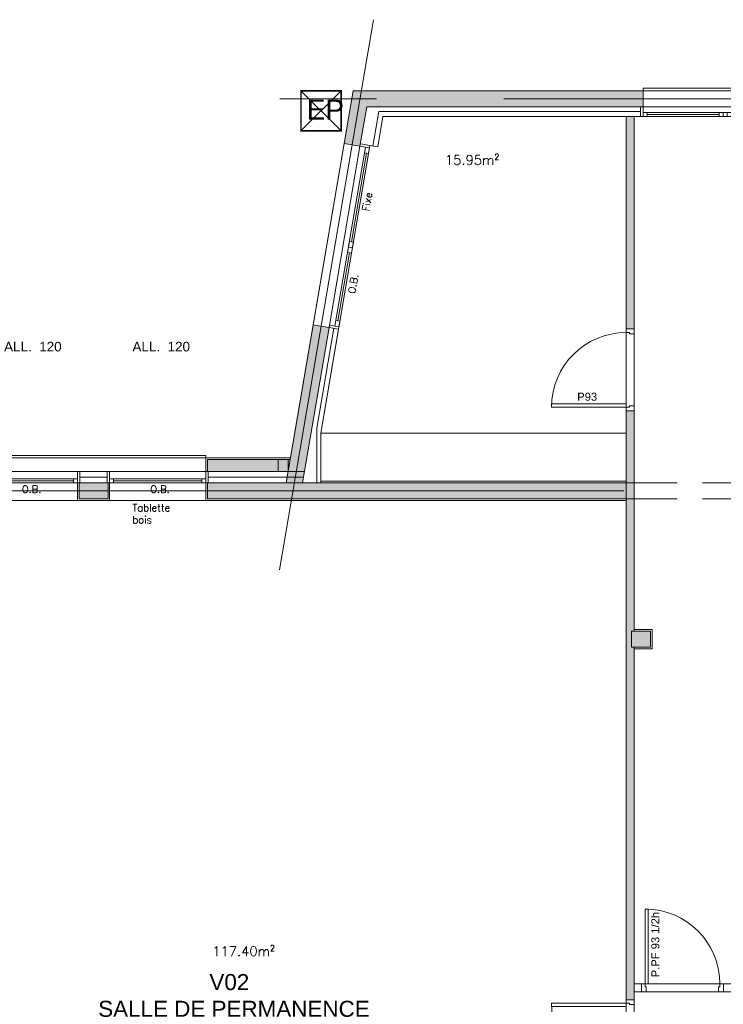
# Model space of a CAD drawing. Header units: metres. Extents: x -27451 to 793200, y -12566 to 75286.
# Tile 10 of 27: x 31488 to 40259, y 24190 to 36469. Entities that reach past the tile are written whole.
import ezdxf

# ---------------------------------------------------------------- set-up
doc = ezdxf.new("R2010")
doc.units = ezdxf.units.M
doc.header["$LTSCALE"] = 50
for name, pattern in [('AXES', [50.8, 31.75, -6.35, 6.35, -6.35]), ('CONTINU', [0]), ('INTERROMPU', [19.05, 12.7, -6.35])]:
    doc.linetypes.add(name, pattern=pattern)
doc.layers.get('0').update_dxf_attribs({"lineweight": 0})
doc.layers.get('DefPoints').update_dxf_attribs({"lineweight": 0})
for name, color, linetype, lineweight in [('D-CLDIST', 3, 'Continuous', 0), ('D-CLDOUB', 2, 'Continuous', 0), ('D-ISOLAT', 104, 'Continuous', 0), ('E-MOBIL', 43, 'Continuous', 0), ('H-CLOISON', 20, 'Continuous', 0), ('H-PAROIS', 9, 'Continuous', 0), ('O-MENUISEXT', 1, 'Continuous', 0), ('O-MENUISINT', 6, 'Continuous', 0), ('R-COT50', 7, 'Continuous', 0), ('R-TEXTE1', 7, 'Continuous', 0), ('R-TEXTE2', 1, 'Continuous', 0), ('S-AXESTR', 1, 'AXES', 0), ('S-ELTVUS', 195, 'Continuous', 0), ('S-MACON', 4, 'Continuous', 0), ('S-POUTRE', 8, 'INTERROMPU', 0), ('T-TEXTE SURFACE', 31, 'Continuous', 0), ('V-ENDUIT', 3, 'Continuous', 0), ('V-ZINGUE', 15, 'Continuous', 0)]:
    doc.layers.add(name, color=color, linetype=linetype, lineweight=lineweight)
doc.layers.add('R-RESEAU E.P', color=7, linetype='AXES', lineweight=0, true_color=0x007ac9)
doc.layers.add('SU-SURHAB', color=21, linetype='Continuous', lineweight=0, plot=False)
doc.layers.add('SU-SURHOB', color=225, linetype='Continuous', lineweight=0, plot=False)
doc.styles.add('AAP Fort', font='swiss.ttf')
doc.styles.add('Cotation', font='Romans.shx')
doc.linetypes.add('ISOLATION', pattern='A,0.00254,-2.54,[134,ltypeshp.shx,S=2.54,R=0,X=-2.54,Y=0],-5.08,[134,ltypeshp.shx,S=2.54,R=180,X=2.54,Y=0],-2.54', length=10.16254)

# ---------------------------------------------------------------- blocks, each defined once
blk = doc.blocks.new('Pint_Cloison10_93')
for points in [[(-8.5, 0), (-4.5, 0), (-4.5, 93), (-8.5, 93)], [(-96, -10), (-102, -10), (-102, 0), (-97.5, 0), (-97.5, -4), (-96, -4)]]:
    blk.add_lwpolyline(points, close=True)
blk.add_lwpolyline([(0, -10), (-6, -10), (-6, -4), (-4.5, -4), (-4.5, 0), (0, 0), (0, -10)])
at = {"ltscale": 25}
blk.add_arc((-4.5, 0), 93, 90, 180, dxfattribs=at)
blk = doc.blocks.new('REGARD EP')
at = {"linetype": 'CONTINU', "const_width": 2}
blk.add_lwpolyline([(0, 50), (50, 50), (50, 0), (0, 0), (0, 50)], dxfattribs=at)
at = {"layer": 'DefPoints'}
for p, q in [((0, 50), (50, 0)), ((0, 0), (50, 50))]:
    blk.add_line(p, q, dxfattribs=at)
at = {"insert": (-1.4, 26.5), "char_height": 25, "width": 57.03, "attachment_point": 4, "style": 'AAP Fort'}
blk.add_mtext('\\pi8.4791;EP', dxfattribs=at)

msp = doc.modelspace()

# ---------------------------------------------------------------- hatches: boundary and pattern name
at = {"layer": 'H-CLOISON'}
for points in [[(39148.21, 35262.84), (39048.21, 35262.84), (39048.21, 32612.84), (39148.21, 32612.84)], [(39148.21, 31592.84), (39048.21, 31592.84), (39048.21, 30692.84), (39048.21, 30592.84), (39048.21, 30526.45), (39048.21, 30492.84), (39048.21, 24247.1), (39148.21, 24247.1), (39148.21, 28642.84), (39114.61, 28642.84), (39114.61, 28842.84), (39148.21, 28842.84)]]:
    msp.add_hatch(color=256, dxfattribs=at).paths.add_polyline_path(points)
at = {"layer": 'H-PAROIS', "true_color": 0x002f5f}
for points in [[(35644.42, 35582.84), (35532.04, 34923.55), (35729.2, 34889.95), (35813.21, 35382.84), (39258.21, 35382.84), (39258.21, 35582.84)], [(39352.03, 28842.84), (39114.61, 28842.84), (39114.61, 28642.84), (39352.03, 28642.84)]]:
    msp.add_hatch(color=158, dxfattribs=at).paths.add_polyline_path(points)
h = msp.add_hatch(color=158, dxfattribs=at)
h.dxf.hatch_style = 1
h.paths.add_polyline_path([(39048.21, 30492.84), (39048.21, 30692.84), (35013.78, 30692.84), (35343.98, 32629.99), (35146.82, 32663.6), (34810.9, 30692.84), (33829.13, 30692.84), (33829.13, 30492.84)])
h = msp.add_hatch(color=158, dxfattribs=at)
h.dxf.hatch_style = 1
h.paths.add_polyline_path([(34834.76, 30832.84), (34860.33, 30982.84), (33829.13, 30982.39), (33829.13, 30832.84)])
h = msp.add_hatch(color=158, dxfattribs=at)
h.dxf.hatch_style = 1
h.paths.add_polyline_path([(32589.13, 30492.84), (32589.13, 30692.84), (32229.13, 30692.84), (32229.13, 30492.84)])

# ---------------------------------------------------------------- linework, layer by layer
at = {"layer": 'D-CLDIST'}
for p, q in [((39048.21, 35262.84), (39048.21, 32612.84)), ((39148.21, 35262.84), (39148.21, 32612.84)), ((39048.21, 31592.84), (39048.21, 30692.84)), ((39148.21, 31592.84), (39148.21, 28842.84)), ((39048.21, 30492.84), (39048.21, 24247.1)), ((39372.03, 28862.84), (39148.21, 28862.84)), ((39372.03, 28862.84), (39372.03, 28622.84)), ((39148.21, 28642.84), (39148.21, 24247.1)), ((39372.03, 28622.84), (39148.21, 28622.84)), ((39239.13, 24447.1), (39148.21, 24447.1)), ((39239.13, 24347.1), (39148.21, 24347.1))]:
    msp.add_line(p, q, dxfattribs=at)
at = {"layer": 'D-CLDOUB'}
for p, q in [((36015.93, 35262.84), (35951.11, 34882.55)), ((39228.21, 35262.84), (36015.93, 35262.84)), ((35852.53, 34899.36), (35847.49, 34869.78)), ((35462.27, 32609.83), (35241.19, 31312.84)), ((35241.19, 30692.84), (35241.19, 31312.84)), ((35241.19, 30712.84), (39048.21, 30712.84)), ((32209.13, 30472.84), (32209.13, 30692.84)), ((32609.13, 30472.84), (32609.13, 30692.84)), ((33809.13, 30472.84), (33809.13, 30692.84)), ((32209.13, 30472.84), (32609.13, 30472.84)), ((33809.13, 30472.84), (39048.21, 30472.84))]:
    msp.add_line(p, q, dxfattribs=at)
at = {"layer": 'D-CLDOUB', "ltscale": 0.6}
msp.add_line((35852.53, 34899.36), (35951.11, 34882.55), dxfattribs=at)
at = {"layer": 'D-ISOLAT', "color": 32, "linetype": 'ISOLATION'}
for p, q in [((35965.29, 35322.84), (35891.96, 34892.63)), ((39228.21, 35322.84), (35965.29, 35322.84)), ((35403.12, 32619.91), (35191.19, 31376.58)), ((35191.19, 30692.84), (35191.19, 31376.58)), ((32239.13, 30762.84), (32579.13, 30762.84)), ((33839.13, 30762.84), (35011.83, 30762.84))]:
    msp.add_line(p, q, dxfattribs=at)
at = {"layer": 'E-MOBIL'}
msp.add_line((35241.19, 31312.84), (39048.21, 31312.84), dxfattribs=at)
at = {"layer": 'O-MENUISEXT', "ltscale": 250}
for p, q in [((39258.21, 35382.84), (44359.13, 35382.84)), ((39258.21, 35312.84), (44289.13, 35312.84)), ((39258.21, 35262.84), (44239.13, 35262.84)), ((39308.21, 35287.84), (40208.21, 35287.84)), ((35418.02, 32647.8), (35798.2, 34878.18)), ((35622.46, 33698.39), (35811.08, 34804.98)), ((35454.43, 32712.61), (35598.94, 33560.38))]:
    msp.add_line(p, q, dxfattribs=at)
at = {"layer": 'O-MENUISEXT'}
for p, q in [((32229.13, 30832.84), (32589.13, 30832.84)), ((31009.13, 30742.84), (32209.13, 30742.84)), ((31059.13, 30717.84), (32159.13, 30717.84)), ((32609.13, 30742.84), (33809.13, 30742.84)), ((32659.13, 30717.84), (33759.13, 30717.84))]:
    msp.add_line(p, q, dxfattribs=at)
at = {"layer": 'O-MENUISEXT', "ltscale": 250}
for points in [[(39258.21, 35382.84), (39258.21, 35262.84), (39228.21, 35262.84), (39228.21, 35382.84)], [(39308.21, 35262.84), (39258.21, 35262.84), (39258.21, 35312.84), (39308.21, 35312.84)], [(40258.21, 35262.84), (40208.21, 35262.84), (40208.21, 35312.84), (40258.21, 35312.84)], [(40258.21, 35262.84), (40308.21, 35262.84), (40308.21, 35312.84), (40258.21, 35312.84)], [(35343.98, 32629.99), (35729.2, 34889.95), (35847.49, 34869.78), (35462.27, 32609.83)], [(35734.24, 34919.52), (35729.2, 34889.95), (35847.49, 34869.78), (35852.53, 34899.36)], [(35798.2, 34878.18), (35786.44, 34809.18), (35835.73, 34800.78), (35847.49, 34869.78)], [(35586.05, 33633.59), (35597.82, 33702.59), (35647.11, 33694.19), (35635.34, 33625.18)], [(35574.29, 33564.58), (35586.05, 33633.59), (35635.34, 33625.18), (35623.58, 33556.18)], [(35418.02, 32647.8), (35429.79, 32716.81), (35479.07, 32708.41), (35467.31, 32639.4)], [(35343.98, 32629.99), (35349.02, 32659.57), (35467.31, 32639.4), (35462.27, 32609.83)]]:
    msp.add_lwpolyline(points, close=True, dxfattribs=at)
at = {"layer": 'O-MENUISEXT'}
for points in [[(30979.13, 30832.84), (32239.13, 30832.84), (32239.13, 30692.84), (30979.13, 30692.84)], [(32209.13, 30832.84), (32209.13, 30692.84), (32239.13, 30692.84), (32239.13, 30832.84)], [(32579.13, 30832.84), (32579.13, 30692.84), (32609.13, 30692.84), (32609.13, 30832.84)], [(32579.13, 30832.84), (33839.13, 30832.84), (33839.13, 30692.84), (32579.13, 30692.84)], [(33809.13, 30832.84), (33809.13, 30692.84), (33839.13, 30692.84), (33839.13, 30832.84)], [(32209.13, 30742.84), (32159.13, 30742.84), (32159.13, 30692.84), (32209.13, 30692.84)], [(32609.13, 30742.84), (32659.13, 30742.84), (32659.13, 30692.84), (32609.13, 30692.84)], [(33809.13, 30742.84), (33759.13, 30742.84), (33759.13, 30692.84), (33809.13, 30692.84)]]:
    msp.add_lwpolyline(points, close=True, dxfattribs=at)
at = {"layer": 'R-COT50'}
msp.add_line((38229.36, 35582.84), (38424.58, 35582.84), dxfattribs=at)
at = {"layer": 'S-AXESTR', "ltscale": 5}
for p, q in [((35896.85, 36468.62), (34727.26, 29607.06)), ((45459.13, 35482.84), (34728.82, 35482.84)), ((51719.13, 30592.84), (20136.23, 30592.84))]:
    msp.add_line(p, q, dxfattribs=at)
at = {"layer": 'S-ELTVUS'}
for p, q in [((39258.21, 35612.84), (44589.13, 35612.84)), ((39258.21, 35582.84), (39258.21, 35612.84)), ((35146.82, 32663.6), (35532.04, 34923.55)), ((29409.13, 31032.84), (33809.13, 31032.84)), ((33809.13, 31002.84), (33809.13, 31032.84)), ((31009.13, 30472.84), (32209.13, 30472.84)), ((32609.13, 30472.84), (33809.13, 30472.84))]:
    msp.add_line(p, q, dxfattribs=at)
at = {"layer": 'S-MACON'}
for p, q in [((35644.42, 35582.84), (35532.04, 34923.55)), ((39258.21, 35582.84), (35644.42, 35582.84)), ((39258.21, 35382.84), (39258.21, 35582.84)), ((35813.21, 35382.84), (35729.2, 34889.95)), ((39258.21, 35382.84), (35813.21, 35382.84)), ((35729.2, 34889.95), (35532.04, 34923.55)), ((35146.82, 32663.6), (34810.9, 30692.84)), ((35343.98, 32629.99), (35146.82, 32663.6)), ((35343.98, 32629.99), (35013.78, 30692.84)), ((33829.13, 30982.84), (34860.33, 30982.84)), ((33829.13, 30832.84), (33829.13, 30982.84)), ((33829.13, 30832.84), (34834.76, 30832.84)), ((34834.76, 30832.84), (35037.64, 30832.84)), ((32229.13, 30492.84), (32229.13, 30692.84)), ((32229.13, 30692.84), (32589.13, 30692.84)), ((32589.13, 30492.84), (32589.13, 30692.84)), ((33829.13, 30692.84), (33829.13, 30692.84)), ((33829.13, 30692.84), (39048.21, 30692.84)), ((33829.13, 30492.84), (33829.13, 30692.84)), ((39048.21, 30692.84), (39048.21, 30492.84)), ((32229.13, 30492.84), (32589.13, 30492.84)), ((33829.13, 30492.84), (39048.21, 30492.84))]:
    msp.add_line(p, q, dxfattribs=at)
msp.add_lwpolyline([(39114.61, 28842.84), (39352.03, 28842.84), (39352.03, 28642.84), (39114.61, 28642.84)], close=True, dxfattribs=at)
at = {"layer": 'S-POUTRE'}
for p, q in [((39048.21, 30692.84), (44359.13, 30692.84)), ((39048.21, 30492.84), (44359.13, 30492.84))]:
    msp.add_line(p, q, dxfattribs=at)
at = {"layer": 'SU-SURHAB'}
for points in [[(35241.19, 30712.84), (39048.21, 30712.84), (39048.21, 35262.84), (36015.93, 35262.84), (35951.11, 34882.55), (35852.53, 34899.36), (35241.19, 31312.84), (35241.19, 30712.84)], [(39148.21, 32137.84), (39148.21, 28862.84), (39372.03, 28862.84), (39372.03, 28622.84), (39148.21, 28622.84), (39148.21, 24447.1), (44239.13, 24447.1), (44239.13, 35262.84), (39148.21, 35262.84)], [(28648.21, 18747.1), (34948.21, 18747.1), (34999.44, 18747.1), (35194.01, 19888.57), (39048.21, 19888.57), (39048.21, 30472.84), (29049.29, 30472.84), (28850.36, 30472.84), (28850.36, 30292.84), (28648.21, 30292.84)], [(39148.21, 18747.1), (42268.21, 18747.1), (42268.21, 22847.1), (43468.21, 22847.1), (43468.21, 24347.1), (39148.21, 24347.1)]]:
    msp.add_lwpolyline(points, close=True, dxfattribs=at)
at = {"layer": 'SU-SURHOB'}
msp.add_lwpolyline([(74109.36, 31002.84), (44559.13, 31002.84), (44559.13, 35582.84), (35644.42, 35582.84), (34863.74, 31002.84), (15318.96, 31002.84)], dxfattribs=at)
at = {"layer": 'V-ENDUIT'}
for p, q in [((33809.13, 31002.84), (34863.74, 31002.84)), ((33809.13, 30832.84), (33809.13, 31002.84))]:
    msp.add_line(p, q, dxfattribs=at)
at = {"layer": 'V-ZINGUE'}
msp.add_line((34709.76, 30832.84), (34709.76, 30982.84), dxfattribs=at)
msp.add_lwpolyline([(34709.76, 30832.84), (34834.76, 30832.84), (34834.76, 30982.84), (34709.76, 30982.84)], close=True, dxfattribs=at)

# ---------------------------------------------------------------- block references
at = {"layer": 'O-MENUISINT', "yscale": 10, "zscale": 10}
for p, xscale, rotation in [((39048.21, 31592.84), -10, 89.99999999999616), ((39048.21, 24247.1), 10, 90.00000000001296)]:
    msp.add_blockref('Pint_Cloison10_93', p, dxfattribs=dict(at, xscale=xscale, rotation=rotation))
at = {"layer": 'O-MENUISINT', "xscale": -10, "yscale": 10, "zscale": 10}
msp.add_blockref('Pint_Cloison10_93', (39239.13, 24447.1), dxfattribs=at)
at = {"layer": 'R-RESEAU E.P', "linetype": 'CONTINU', "xscale": 10, "yscale": 10, "zscale": 10}
msp.add_blockref('REGARD EP', (34994.42, 35082.84), dxfattribs=at)

# ---------------------------------------------------------------- texts
at = {"layer": 'O-MENUISINT', "insert": (38561.84, 31766.17), "char_height": 100, "width": 1609.7149, "attachment_point": 5, "style": 'AAP Fort'}
msp.add_mtext('P93', dxfattribs=at)
at = {"layer": 'O-MENUISINT', "insert": (39412.13, 24934.39), "char_height": 100, "width": 1609.7149, "attachment_point": 5, "rotation": 90, "style": 'AAP Fort'}
msp.add_mtext('\\A1;P.PF 93 1/2h', dxfattribs=at)
at = {"layer": 'R-COT50', "char_height": 120, "width": 1968.5722, "attachment_point": 4, "style": 'Cotation'}
for insert in [(23703.13, 32390.65), (25864.05, 32390.65), (29064.05, 32390.65), (30664.05, 32390.65), (32264.05, 32390.65)]:
    msp.add_mtext('\\pi629.44;{\\fArial|b0|i0|c0|p34;ALL.  120}', dxfattribs=dict(at, insert=insert))
at = {"layer": 'R-TEXTE1', "char_height": 90, "attachment_point": 1, "rotation": 80.326644, "style": 'Cotation'}
for s, insert in [('{\\W1;Fixe}', (35755.75, 34090.84)), ('{\\W1;O.B.}', (35580.41, 33062.2))]:
    msp.add_mtext_dynamic_manual_height_columns(s, width=79.3871, gutter_width=12.5, heights=[0], dxfattribs=dict(at, insert=insert))
at = {"layer": 'R-TEXTE1', "char_height": 90, "attachment_point": 1, "style": 'Cotation'}
for s, insert in [('{\\W1;O.B.}', (31515.04, 30658.25)), ('{\\W1;O.B.}', (33115.04, 30658.25)), ('{\\W1;Tablette bois}', (32893.25, 30426.62))]:
    msp.add_mtext_dynamic_manual_height_columns(s, width=79.3871, gutter_width=12.5, heights=[0], dxfattribs=dict(at, insert=insert))
at = {"layer": 'R-TEXTE2', "char_height": 200, "attachment_point": 4, "style": 'AAP Fort'}
for s, insert, width in [('\\pi2526.6;{\\fArial|b0|i0|c0|p34;\\P\\pi2286.9;R05\\P\\pi1647.8;RANGEMENT \\P\\pi1415.7;MATERIEL E.P.S.}', (19530.48, 29211.12), 5053.142), ('\\pi619.15;{\\fArial|b0|i0|c0|p34;A01\\P\\pi-126.89;SECRETARIAT}', (58150.33, 29195.61), 1684.1454), ('\\pi609.88;{\\fArial|b0|i0|c0|p34;P05\\P\\pi293.85;ESPACE \\P\\pi-195.58;PROFESSEURS}', (41112.18, 28474.69), 1684.1454), ('\\pi610.37;V03\\P\\pi315.66;ESPACE \\P\\pi-15.565;POLYVALENT', (24207.02, 24299.15), 1684.1454), ('\\pi2521.7;V02\\P\\pi1135.6;SALLE DE PERMANENCE', (31331.09, 24299.15), 5506.8283)]:
    msp.add_mtext(s, dxfattribs=dict(at, insert=insert, width=width))
at = {"layer": 'T-TEXTE SURFACE', "char_height": 120, "attachment_point": 1, "style": 'Cotation'}
for s, insert in [('15.95m²', (36788.1, 34779.31)), ('117.40m²', (33888.14, 24911.67))]:
    msp.add_mtext(s, dxfattribs=dict(at, insert=insert))

doc.saveas('drawing.dxf')
